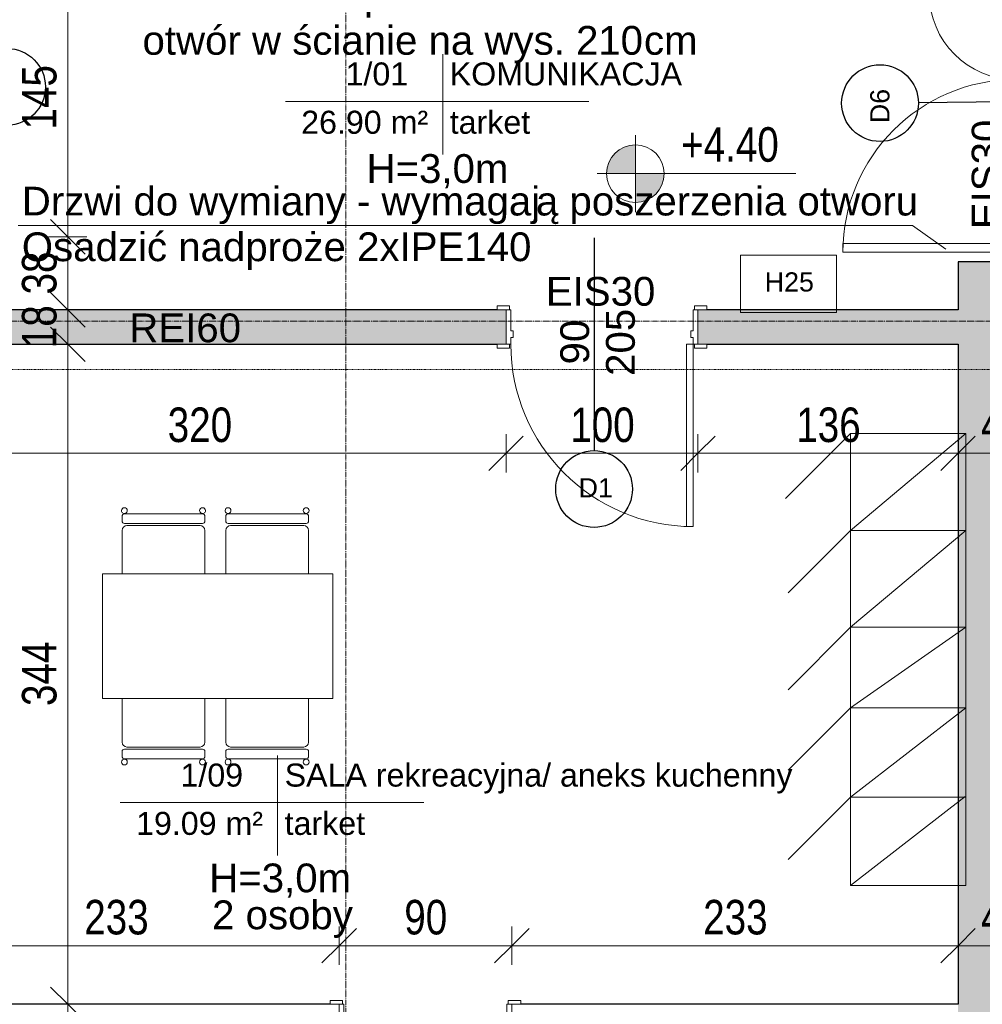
# Model space of a CAD drawing. Header units: centimetres. Extents: x 14785 to 20067, y -11124 to -8451.
# Tile 11 of 26: x 16306 to 16807, y -9962 to -9449. Entities that reach past the tile are written whole.
import ezdxf

# ---------------------------------------------------------------- set-up
doc = ezdxf.new("R2010")
doc.units = ezdxf.units.CM
doc.header["$XCLIPFRAME"] = 2
for name, pattern in [('Aligning Line 1_8_', [0.635, 0.3175, -0.3175]), ('Linia siatki', [0.9925, 0.47, -0.2175, 0.0875, -0.2175]), ('Linia wyrównania', [0.32004, 0.16002, -0.16002])]:
    doc.linetypes.add(name, pattern=pattern)
for name, color, linetype, lineweight in [('A-ANNO-DIMS', 211, 'Continuous', 9), ('A-ANNO-DIMS-100', 211, 'Continuous', 9), ('A-AREA-IDEN', 2, 'Continuous', 9), ('A-DETL', 90, 'Continuous', 9), ('A-DETL-MEDM', 33, 'Continuous', 25), ('A-DETL-THIN', 151, 'Continuous', 9), ('A-DOOR', 31, 'Continuous', 9), ('A-DOOR-FRAM', 31, 'Continuous', 18), ('A-WALL', 113, 'Continuous', 9), ('A-WALL-PATT', 111, 'Continuous', 25), ('G-ANNO-DIMS', 111, 'Continuous', 9), ('G-ANNO-REFR', 1, 'Linia wyrównania', 9), ('G-ANNO-TEXT', 231, 'Continuous', 9), ('I-FURN', 30, 'Continuous', 9), ('I-WALL', 2, 'Continuous', 9), ('S-GRID', 1, 'Continuous', 9)]:
    doc.layers.add(name, color=color, linetype=linetype, lineweight=lineweight)
doc.styles.add('Arial_1', font='arial.ttf', dxfattribs={"height": 12})
doc.styles.add('Arial_2', font='arial.ttf', dxfattribs={"height": 10})
doc.styles.add('Arial_3', font='arial.ttf', dxfattribs={"height": 15})
doc.styles.add('Arial_4', font='arial.ttf', dxfattribs={"width": 0.8, "height": 18})
doc.dimstyles.new('Przekątna_-_1_8_mm_Arial', dxfattribs={"dimscale": 30.48, "dimtxt": 18.364669, "dimasz": 0.590551, "dimexe": 0.328084, "dimexo": 0.0625, "dimgap": 0.016404, "dimtad": 1, "dimdec": 0, "dimdsep": 46, "dimtxsty": 'Arial_4', "dimblk1": 'OBLIQUE', "dimblk2": 'OBLIQUE', "dimsah": 1, "dimcen": 0.09, "dimazin": 0, "dimtfac": 1, "dimtdec": 4, "dimtix": 1, "dimtmove": 0, "dimatfit": 3, "dimfxl": 0.328084, "dimfxlon": 1, "dimtvp": 1, "dimtolj": 1, "dimtzin": 0, "dimarcsym": 2})
picture_1 = doc.add_image_def('image1.png', size_in_pixel=(425, 587))

# ---------------------------------------------------------------- blocks, each defined once
blk = doc.blocks.new('wewnetrzne dwupanelowe - 900 x 2100mm-658878-4_Poziom piętra')
at = {"layer": 'A-DOOR'}
for p, q in [((-54.635, 11.3175), (-48.135, 11.3175)), ((-54.635, 9.3175), (-54.635, 11.3175)), ((-48.135, 11.3175), (-48.135, 9.3175)), ((48.135, 11.3175), (54.635, 11.3175)), ((48.135, 9.3175), (48.135, 11.3175)), ((54.635, 11.3175), (54.635, 9.3175)), ((-48.135, 9.3175), (-54.635, 9.3175)), ((54.635, 9.3175), (48.135, 9.3175)), ((-54.635, -8.6825), (-48.135, -8.6825)), ((-54.635, -10.6825), (-54.635, -8.6825)), ((-48.135, -8.6825), (-48.135, -10.6825)), ((48.135, -8.6825), (54.635, -8.6825)), ((48.135, -10.6825), (48.135, -8.6825)), ((54.635, -8.6825), (54.635, -10.6825)), ((-48.135, -10.6825), (-54.635, -10.6825)), ((54.635, -10.6825), (48.135, -10.6825))]:
    blk.add_line(p, q, dxfattribs=at)
at = {"layer": 'A-DOOR', "lineweight": 18}
for p, q in [((44, -8.6825), (47.5, -8.6825)), ((44, -103.6825), (44, -8.6825)), ((47.5, -8.6825), (47.5, -103.6825)), ((47.5, -103.6825), (44, -103.6825))]:
    blk.add_line(p, q, dxfattribs=at)
at = {"layer": 'A-DOOR'}
blk.add_arc((47.5, -8.6825), 95, 180, 270, dxfattribs=at)
at = {"layer": 'A-DOOR-FRAM'}
for p, q in [((-50, 9.3175), (-47.5, 9.3175)), ((-50, -8.6825), (-50, 9.3175)), ((-47.5, 9.3175), (-47.5, -1.69)), ((47.5, 9.3175), (50, 9.3175)), ((47.5, -1.69), (47.5, 9.3175)), ((50, 9.3175), (50, -8.6825)), ((-47.5, -1.69), (-46.23, -1.69)), ((-46.23, -1.69), (-46.23, -5.1825)), ((46.23, -1.69), (47.5, -1.69)), ((46.23, -5.1825), (46.23, -1.69)), ((-47.5, -8.6825), (-50, -8.6825)), ((-47.5, -5.1825), (-47.5, -8.6825)), ((-46.23, -5.1825), (-47.5, -5.1825)), ((47.5, -5.1825), (46.23, -5.1825)), ((47.5, -8.6825), (47.5, -5.1825)), ((50, -8.6825), (47.5, -8.6825))]:
    blk.add_line(p, q, dxfattribs=at)
blk = doc.blocks.new('Stół - prostokątny - 1830 x 0762mm-493090-4_Poziom piętra')
at = {"layer": 'I-FURN'}
for p, q in [((60, 32.5), (-60, 32.5)), ((-60, 32.5), (-60, -32.5)), ((60, -32.5), (60, 32.5)), ((-60, -32.5), (60, -32.5))]:
    blk.add_line(p, q, dxfattribs=at)
blk = doc.blocks.new('Krzesło Breuera - Krzesło Breuera-494065-4_Poziom piętra')
at = {"layer": 'I-FURN'}
for p, q in [((-21.59, 9.96), (-21.59, -12.7)), ((21.59, -12.7), (21.59, 9.96)), ((-19.05, -15.24), (19.05, -15.24)), ((-21.59, -17.62), (-21.59, -20.08)), ((20.32, -16.35), (-20.32, -16.35)), ((21.59, -20.08), (21.59, -17.62)), ((-20.32, -21.35), (20.32, -21.35))]:
    blk.add_line(p, q, dxfattribs=at)
for centre, radius, start, end in [((-19.05, -12.7), 2.54, 180, 270), ((19.05, -12.7), 2.54, 270, 360), ((-20.32, -17.62), 1.27, 90, 180), ((-20.32, -20.08), 1.27, 180, 270), ((20.32, -17.62), 1.27, 360, 90), ((20.32, -20.08), 1.27, 270, 360), ((-20.35, -23.06), 1.51, 360, 180), ((-20.35, -23.06), 1.51, 180, 360), ((20.37, -23.06), 1.51, 360, 180), ((20.37, -23.06), 1.51, 180, 360)]:
    blk.add_arc(centre, radius, start, end, dxfattribs=at)
blk = doc.blocks.new('Krzesło Breuera - Krzesło Breuera-494360-4_Poziom piętra')
at = {"layer": 'I-FURN'}
for p, q in [((-20.32, 21.35), (20.32, 21.35)), ((-21.59, 17.62), (-21.59, 20.08)), ((20.32, 16.35), (-20.32, 16.35)), ((21.59, 20.08), (21.59, 17.62)), ((-21.59, -9.96), (-21.59, 12.7)), ((-19.05, 15.24), (19.05, 15.24)), ((21.59, 12.7), (21.59, -9.96))]:
    blk.add_line(p, q, dxfattribs=at)
for centre, radius, start, end in [((-20.35, 23.06), 1.51, 0, 180), ((-20.35, 23.06), 1.51, 180, 0), ((-20.32, 20.08), 1.27, 90, 180), ((20.37, 23.06), 1.51, 0, 180), ((20.37, 23.06), 1.51, 180, 0), ((20.32, 20.08), 1.27, 0, 90), ((-20.32, 17.62), 1.27, 180, 270), ((20.32, 17.62), 1.27, 270, 0), ((-19.05, 12.7), 2.54, 90, 180), ((19.05, 12.7), 2.54, 0, 90)]:
    blk.add_arc(centre, radius, start, end, dxfattribs=at)
blk = doc.blocks.new('Drzwi-korytarz-niesymetryczne-wpuszczane - 1350 x 2000mm-591046-4_Poziom piętra')
at = {"layer": 'A-DOOR', "lineweight": 18}
for p, q in [((-67.5, -6.365), (-67.5, 83.635)), ((-67.5, 83.635), (-63, 83.635)), ((-63, 83.635), (-63, -6.365)), ((67.5, 38.635), (63, 38.635)), ((63, 38.635), (63, -6.365)), ((67.5, -6.365), (67.5, 38.635)), ((-63, -6.365), (-67.5, -6.365)), ((63, -6.365), (67.5, -6.365))]:
    blk.add_line(p, q, dxfattribs=at)
at = {"layer": 'A-DOOR'}
for centre, radius, start, end in [((-67.5, -6.365), 90, 0, 90), ((67.5, -6.365), 45, 90, 180)]:
    blk.add_arc(centre, radius, start, end, dxfattribs=at)
at = {"layer": 'A-DOOR-FRAM'}
for p, q in [((-67.5, -6.365), (-72.5, -6.365)), ((-72.5, -6.365), (-72.5, -21.365)), ((-67.5, -11.34125), (-67.5, -6.365)), ((67.5, -6.365), (67.5, -11.34125)), ((72.5, -6.365), (67.5, -6.365)), ((72.5, -21.365), (72.5, -6.365)), ((-65.9125, -11.34125), (-67.5, -11.34125)), ((-65.9125, -16.44375), (-65.9125, -11.34125)), ((67.5, -11.34125), (65.9125, -11.34125)), ((65.9125, -11.34125), (65.9125, -16.44375)), ((-67.5, -21.365), (-67.5, -16.44375)), ((-67.5, -16.44375), (-65.9125, -16.44375)), ((65.9125, -16.44375), (67.5, -16.44375)), ((67.5, -16.44375), (67.5, -21.365)), ((-72.5, -21.365), (-67.5, -21.365)), ((67.5, -21.365), (72.5, -21.365))]:
    blk.add_line(p, q, dxfattribs=at)
blk = doc.blocks.new('Drzwi-wewnętrzne-jednoskrzydłowe-dwupanelowe-drewniane - 900 x 2100mm-623786-4_Poziom piętra')
at = {"layer": 'A-DOOR', "lineweight": 18}
for p, q in [((42.5, 112.6825), (39, 112.6825)), ((39, 112.6825), (39, 27.6825)), ((42.5, 27.6825), (42.5, 112.6825)), ((39, 27.6825), (42.5, 27.6825))]:
    blk.add_line(p, q, dxfattribs=at)
at = {"layer": 'A-DOOR'}
for p, q in [((-43.135, 29.6825), (-49.635, 29.6825)), ((-49.635, 29.6825), (-49.635, 27.6825)), ((-49.635, 27.6825), (-43.135, 27.6825)), ((-43.135, 27.6825), (-43.135, 29.6825)), ((49.635, 29.6825), (43.135, 29.6825)), ((43.135, 29.6825), (43.135, 27.6825)), ((43.135, 27.6825), (49.635, 27.6825)), ((49.635, 27.6825), (49.635, 29.6825)), ((-43.135, -28.3175), (-49.635, -28.3175)), ((-49.635, -28.3175), (-49.635, -30.3175)), ((-49.635, -30.3175), (-43.135, -30.3175)), ((-43.135, -30.3175), (-43.135, -28.3175)), ((49.635, -28.3175), (43.135, -28.3175)), ((43.135, -28.3175), (43.135, -30.3175)), ((43.135, -30.3175), (49.635, -30.3175)), ((49.635, -30.3175), (49.635, -28.3175))]:
    blk.add_line(p, q, dxfattribs=at)
blk.add_arc((42.5, 27.6825), 85, 90, 180, dxfattribs=at)
at = {"layer": 'A-DOOR-FRAM'}
for p, q in [((-42.5, 27.6825), (-45, 27.6825)), ((-45, 27.6825), (-45, -28.3175)), ((-42.5, 24.1825), (-42.5, 27.6825)), ((42.5, 27.6825), (42.5, 24.1825)), ((45, 27.6825), (42.5, 27.6825)), ((45, -28.3175), (45, 27.6825)), ((-41.23, 24.1825), (-42.5, 24.1825)), ((-42.5, -28.3175), (-42.5, 20.69)), ((-42.5, 20.69), (-41.23, 20.69)), ((-41.23, 20.69), (-41.23, 24.1825)), ((42.5, 24.1825), (41.23, 24.1825)), ((41.23, 24.1825), (41.23, 20.69)), ((41.23, 20.69), (42.5, 20.69)), ((42.5, 20.69), (42.5, -28.3175)), ((-45, -28.3175), (-42.5, -28.3175)), ((42.5, -28.3175), (45, -28.3175))]:
    blk.add_line(p, q, dxfattribs=at)
blk = doc.blocks.new('Etyk_pom_1_mala - Etyk_pom_1_mala-219433-4_Poziom piętra')
at = {"layer": 'A-AREA-IDEN'}
for p, q in [((-0.0958, 0.1444), (-0.0958, -0.3781)), ((-0.9154, -0.1015), (0.6661, -0.1015))]:
    blk.add_line(p, q, dxfattribs=at)
blk = doc.blocks.new('DIMBLOCK145-4_Poziom piętra')
at = {"layer": 'A-ANNO-DIMS-100'}
for p, q in [((16239.62, -9674.52), (16239.62, -9664.52)), ((16239.62, -9674.52), (16248.62, -9665.52)), ((16559.12, -9674.52), (16559.12, -9664.52)), ((16559.12, -9674.52), (16568.12, -9665.52)), ((16239.62, -9674.52), (16230.62, -9683.52)), ((16239.62, -9674.52), (16559.12, -9674.52)), ((16239.62, -9674.52), (16239.62, -9684.52)), ((16559.12, -9674.52), (16550.12, -9683.52)), ((16559.12, -9674.52), (16559.12, -9684.52))]:
    blk.add_line(p, q, dxfattribs=at)
at = {"layer": 'A-ANNO-DIMS-100', "color": 0, "insert": (16382.84, -9650.65), "char_height": 18, "width": 39.6677, "attachment_point": 1, "line_spacing_factor": 0.941778, "style": 'Arial_4'}
blk.add_mtext('320', dxfattribs=at)
blk = doc.blocks.new('_Oblique')
at = {"color": 0, "linetype": 'ByBlock', "lineweight": -2}
blk.add_line((-0.5, -0.5), (0.5, 0.5), dxfattribs=at)
blk = doc.blocks.new('DIMBLOCK146-4_Poziom piętra')
at = {"layer": 'A-ANNO-DIMS-100'}
for p, q in [((16559.12, -9674.52), (16559.12, -9664.52)), ((16559.12, -9674.52), (16568.12, -9665.52)), ((16659.12, -9674.52), (16659.12, -9664.52)), ((16659.12, -9674.52), (16668.12, -9665.52)), ((16559.12, -9674.52), (16550.12, -9683.52)), ((16559.12, -9674.52), (16659.12, -9674.52)), ((16559.12, -9674.52), (16559.12, -9684.52)), ((16659.12, -9674.52), (16650.12, -9683.52)), ((16659.12, -9674.52), (16659.12, -9684.52))]:
    blk.add_line(p, q, dxfattribs=at)
at = {"layer": 'A-ANNO-DIMS-100', "color": 0, "insert": (16592.59, -9650.65), "char_height": 18, "width": 39.6677, "attachment_point": 1, "line_spacing_factor": 0.941778, "style": 'Arial_4'}
blk.add_mtext('100', dxfattribs=at)
blk = doc.blocks.new('DIMBLOCK147-4_Poziom piętra')
at = {"layer": 'A-ANNO-DIMS-100'}
for p, q in [((16659.12, -9674.52), (16659.12, -9664.52)), ((16659.12, -9674.52), (16668.12, -9665.52)), ((16794.62, -9674.52), (16794.62, -9664.52)), ((16794.62, -9674.52), (16803.62, -9665.52)), ((16659.12, -9674.52), (16650.12, -9683.52)), ((16659.12, -9674.52), (16794.62, -9674.52)), ((16659.12, -9674.52), (16659.12, -9684.52)), ((16794.62, -9674.52), (16785.62, -9683.52)), ((16794.62, -9674.52), (16794.62, -9684.52))]:
    blk.add_line(p, q, dxfattribs=at)
at = {"layer": 'A-ANNO-DIMS-100', "color": 0, "insert": (16710.34, -9650.65), "char_height": 18, "width": 39.6677, "attachment_point": 1, "line_spacing_factor": 0.941778, "style": 'Arial_4'}
blk.add_mtext('136', dxfattribs=at)
blk = doc.blocks.new('DIMBLOCK148-4_Poziom piętra')
at = {"layer": 'A-ANNO-DIMS-100'}
for p, q in [((16794.62, -9674.52), (16794.62, -9664.52)), ((16794.62, -9674.52), (16803.62, -9665.52)), ((16840.62, -9674.52), (16840.62, -9664.52)), ((16840.62, -9674.52), (16849.62, -9665.52)), ((16794.62, -9674.52), (16785.62, -9683.52)), ((16794.62, -9674.52), (16840.62, -9674.52)), ((16794.62, -9674.52), (16794.62, -9684.52)), ((16840.62, -9674.52), (16831.62, -9683.52)), ((16840.62, -9674.52), (16840.62, -9684.52))]:
    blk.add_line(p, q, dxfattribs=at)
at = {"layer": 'A-ANNO-DIMS-100', "color": 0, "insert": (16806.6, -9650.65), "char_height": 18, "width": 26.4451, "attachment_point": 1, "line_spacing_factor": 0.941778, "style": 'Arial_4'}
blk.add_mtext('46', dxfattribs=at)
blk = doc.blocks.new('DIMBLOCK187-4_Poziom piętra')
at = {"layer": 'A-ANNO-DIMS-100'}
for p, q in [((16239.62, -9931.16), (16239.62, -9921.16)), ((16239.62, -9931.16), (16248.62, -9922.16)), ((16472.12, -9931.16), (16472.12, -9921.16)), ((16472.12, -9931.16), (16481.12, -9922.16)), ((16239.62, -9931.16), (16230.62, -9940.16)), ((16239.62, -9931.16), (16472.12, -9931.16)), ((16239.62, -9931.16), (16239.62, -9941.16)), ((16472.12, -9931.16), (16463.12, -9940.16)), ((16472.12, -9931.16), (16472.12, -9941.16))]:
    blk.add_line(p, q, dxfattribs=at)
at = {"layer": 'A-ANNO-DIMS-100', "color": 0, "insert": (16339.34, -9907.29), "char_height": 18, "width": 39.6677, "attachment_point": 1, "line_spacing_factor": 0.941778, "style": 'Arial_4'}
blk.add_mtext('233', dxfattribs=at)
blk = doc.blocks.new('DIMBLOCK188-4_Poziom piętra')
at = {"layer": 'A-ANNO-DIMS-100'}
for p, q in [((16472.12, -9931.16), (16472.12, -9921.16)), ((16472.12, -9931.16), (16481.12, -9922.16)), ((16562.12, -9931.16), (16562.12, -9921.16)), ((16562.12, -9931.16), (16571.12, -9922.16)), ((16472.12, -9931.16), (16463.12, -9940.16)), ((16472.12, -9931.16), (16562.12, -9931.16)), ((16472.12, -9931.16), (16472.12, -9941.16)), ((16562.12, -9931.16), (16553.12, -9940.16)), ((16562.12, -9931.16), (16562.12, -9941.16))]:
    blk.add_line(p, q, dxfattribs=at)
at = {"layer": 'A-ANNO-DIMS-100', "color": 0, "insert": (16506.1, -9907.29), "char_height": 18, "width": 26.4451, "attachment_point": 1, "line_spacing_factor": 0.941778, "style": 'Arial_4'}
blk.add_mtext('90', dxfattribs=at)
blk = doc.blocks.new('DIMBLOCK189-4_Poziom piętra')
at = {"layer": 'A-ANNO-DIMS-100'}
for p, q in [((16562.12, -9931.16), (16562.12, -9921.16)), ((16562.12, -9931.16), (16571.12, -9922.16)), ((16794.62, -9931.16), (16794.62, -9921.16)), ((16794.62, -9931.16), (16803.62, -9922.16)), ((16562.12, -9931.16), (16553.12, -9940.16)), ((16562.12, -9931.16), (16794.62, -9931.16)), ((16562.12, -9931.16), (16562.12, -9941.16)), ((16794.62, -9931.16), (16785.62, -9940.16)), ((16794.62, -9931.16), (16794.62, -9941.16))]:
    blk.add_line(p, q, dxfattribs=at)
at = {"layer": 'A-ANNO-DIMS-100', "color": 0, "insert": (16661.84, -9907.29), "char_height": 18, "width": 39.6677, "attachment_point": 1, "line_spacing_factor": 0.941778, "style": 'Arial_4'}
blk.add_mtext('233', dxfattribs=at)
blk = doc.blocks.new('DIMBLOCK190-4_Poziom piętra')
at = {"layer": 'A-ANNO-DIMS-100'}
for p, q in [((16794.62, -9931.16), (16794.62, -9921.16)), ((16794.62, -9931.16), (16803.62, -9922.16)), ((16840.62, -9931.16), (16840.62, -9921.16)), ((16840.62, -9931.16), (16849.62, -9922.16)), ((16794.62, -9931.16), (16785.62, -9940.16)), ((16794.62, -9931.16), (16840.62, -9931.16)), ((16794.62, -9931.16), (16794.62, -9941.16)), ((16840.62, -9931.16), (16831.62, -9940.16)), ((16840.62, -9931.16), (16840.62, -9941.16))]:
    blk.add_line(p, q, dxfattribs=at)
at = {"layer": 'A-ANNO-DIMS-100', "color": 0, "insert": (16806.6, -9907.29), "char_height": 18, "width": 26.4451, "attachment_point": 1, "line_spacing_factor": 0.941778, "style": 'Arial_4'}
blk.add_mtext('46', dxfattribs=at)
blk = doc.blocks.new('DIMBLOCK198-4_Poziom piętra')
at = {"layer": 'A-ANNO-DIMS-100'}
for p, q in [((16330.74, -9961.71), (16321.74, -9952.71)), ((16330.74, -9961.71), (16320.74, -9961.71)), ((16330.74, -10017.71), (16330.74, -9961.71)), ((16330.74, -9961.71), (16339.74, -9970.71)), ((16330.74, -9961.71), (16340.74, -9961.71)), ((16330.74, -10017.71), (16321.74, -10008.71)), ((16330.74, -10017.71), (16320.74, -10017.71)), ((16330.74, -10017.71), (16339.74, -10026.71)), ((16330.74, -10017.71), (16340.74, -10017.71))]:
    blk.add_line(p, q, dxfattribs=at)
at = {"layer": 'A-ANNO-DIMS-100', "color": 0, "insert": (16306.87, -10000.73), "char_height": 18, "width": 26.4451, "attachment_point": 1, "rotation": 90, "line_spacing_factor": 0.941778, "style": 'Arial_4'}
blk.add_mtext('56', dxfattribs=at)
blk = doc.blocks.new('DIMBLOCK199-4_Poziom piętra')
at = {"layer": 'A-ANNO-DIMS-100'}
for p, q in [((16330.74, -9617.71), (16321.74, -9608.71)), ((16330.74, -9617.71), (16320.74, -9617.71)), ((16330.74, -9961.71), (16330.74, -9617.71)), ((16330.74, -9617.71), (16339.74, -9626.71)), ((16330.74, -9617.71), (16340.74, -9617.71)), ((16330.74, -9961.71), (16321.74, -9952.71)), ((16330.74, -9961.71), (16320.74, -9961.71)), ((16330.74, -9961.71), (16339.74, -9970.71)), ((16330.74, -9961.71), (16340.74, -9961.71))]:
    blk.add_line(p, q, dxfattribs=at)
at = {"layer": 'A-ANNO-DIMS-100', "color": 0, "insert": (16306.87, -9806.24), "char_height": 18, "width": 39.6677, "attachment_point": 1, "rotation": 90, "line_spacing_factor": 0.941778, "style": 'Arial_4'}
blk.add_mtext('344', dxfattribs=at)
blk = doc.blocks.new('DIMBLOCK200-4_Poziom piętra')
at = {"layer": 'A-ANNO-DIMS-100'}
for p, q in [((16330.74, -9599.71), (16321.74, -9590.71)), ((16330.74, -9599.71), (16320.74, -9599.71)), ((16330.74, -9617.71), (16330.74, -9599.71)), ((16330.74, -9599.71), (16339.74, -9608.71)), ((16330.74, -9599.71), (16340.74, -9599.71)), ((16330.74, -9617.71), (16321.74, -9608.71)), ((16330.74, -9617.71), (16320.74, -9617.71)), ((16330.74, -9617.71), (16339.74, -9626.71)), ((16330.74, -9617.71), (16340.74, -9617.71))]:
    blk.add_line(p, q, dxfattribs=at)
at = {"layer": 'A-ANNO-DIMS-100', "color": 0, "insert": (16306.87, -9619.73), "char_height": 18, "width": 26.4451, "attachment_point": 1, "rotation": 90, "line_spacing_factor": 0.941778, "style": 'Arial_4'}
blk.add_mtext('18', dxfattribs=at)
blk = doc.blocks.new('DIMBLOCK201-4_Poziom piętra')
at = {"layer": 'A-ANNO-DIMS-100'}
for p, q in [((16330.74, -9561.71), (16321.74, -9552.71)), ((16330.74, -9561.71), (16320.74, -9561.71)), ((16330.74, -9599.71), (16330.74, -9561.71)), ((16330.74, -9561.71), (16339.74, -9570.71)), ((16330.74, -9561.71), (16340.74, -9561.71)), ((16330.74, -9599.71), (16321.74, -9590.71)), ((16330.74, -9599.71), (16320.74, -9599.71)), ((16330.74, -9599.71), (16339.74, -9608.71)), ((16330.74, -9599.71), (16340.74, -9599.71))]:
    blk.add_line(p, q, dxfattribs=at)
at = {"layer": 'A-ANNO-DIMS-100', "color": 0, "insert": (16306.87, -9591.73), "char_height": 18, "width": 26.4451, "attachment_point": 1, "rotation": 90, "line_spacing_factor": 0.941778, "style": 'Arial_4'}
blk.add_mtext('38', dxfattribs=at)
blk = doc.blocks.new('DIMBLOCK202-4_Poziom piętra')
at = {"layer": 'A-ANNO-DIMS-100'}
for p, q in [((16330.74, -9416.71), (16321.74, -9407.71)), ((16330.74, -9416.71), (16320.74, -9416.71)), ((16330.74, -9561.71), (16330.74, -9416.71)), ((16330.74, -9416.71), (16339.74, -9425.71)), ((16330.74, -9416.71), (16340.74, -9416.71)), ((16330.74, -9561.71), (16321.74, -9552.71)), ((16330.74, -9561.71), (16320.74, -9561.71)), ((16330.74, -9561.71), (16339.74, -9570.71)), ((16330.74, -9561.71), (16340.74, -9561.71))]:
    blk.add_line(p, q, dxfattribs=at)
at = {"layer": 'A-ANNO-DIMS-100', "color": 0, "insert": (16306.87, -9505.74), "char_height": 18, "width": 39.6677, "attachment_point": 1, "rotation": 90, "line_spacing_factor": 0.941778, "style": 'Arial_4'}
blk.add_mtext('145', dxfattribs=at)

msp = doc.modelspace()

# ---------------------------------------------------------------- hatches: boundary and pattern name
at = {"layer": 'A-WALL-PATT', "lineweight": 9}
h = msp.add_hatch(color=256, dxfattribs=at)
h.paths.add_polyline_path([(16794.62, -10352.71), (16840.62, -10352.71), (16840.62, -9574.71), (16794.62, -9574.71), (16794.62, -10337.71)])
h.paths.add_polyline_path([(16824.62, -9429.71), (16840.62, -9429.71), (16840.62, -8812.71), (16794.62, -8812.71), (16794.62, -9429.71)])
h = msp.add_hatch(color=256, dxfattribs=at)
h.paths.add_polyline_path([(16731.95, -9617.71), (16794.62, -9617.71), (16794.62, -9599.71), (16659.12, -9599.71), (16659.12, -9617.71), (16663.76, -9617.71)])
h.paths.add_polyline_path([(16559.12, -9617.71), (16559.12, -9599.71), (16239.62, -9599.71), (16239.62, -9617.71), (16554.49, -9617.71)])
at = {"layer": 'G-ANNO-DIMS'}
h = msp.add_hatch(color=256, dxfattribs=at)
edge = h.paths.add_edge_path()
edge.add_arc((16626.52, -9528.76), 15, 90, 180)
edge.add_line((16611.52, -9528.76), (16626.52, -9528.76))
edge.add_line((16626.52, -9528.76), (16626.52, -9513.76))
h = msp.add_hatch(color=256, dxfattribs=at)
edge = h.paths.add_edge_path()
edge.add_arc((16626.52, -9528.76), 15, 270, 360)
edge.add_line((16641.52, -9528.76), (16626.52, -9528.76))
edge.add_line((16626.52, -9528.76), (16626.52, -9543.76))

# ---------------------------------------------------------------- linework, layer by layer
at = {"layer": 'A-DETL', "linetype": 'Aligning Line 1_8_', "lineweight": 18}
msp.add_line((16186.84, -9630.76), (16850.55, -9630.76), dxfattribs=at)
at = {"layer": 'A-DETL-MEDM'}
for p, q in [((16884.98, -9490.73), (16773.99, -9491.81)), ((16604.98, -9562.14), (16604.98, -9673.14))]:
    msp.add_line(p, q, dxfattribs=at)
for centre in [(16299.12, -9483.54), (16753.99, -9492), (16604.98, -9693.14)]:
    msp.add_circle(centre, 20, dxfattribs=at)
at = {"layer": 'A-DETL-THIN'}
for p, q in [((16304.88, -9555.83), (16770.88, -9555.83)), ((16770.88, -9555.83), (16788.26, -9568.13)), ((16681.36, -9571.21), (16731.36, -9571.21)), ((16681.36, -9601.21), (16681.36, -9571.21)), ((16731.36, -9571.21), (16731.36, -9601.21)), ((16731.36, -9601.21), (16681.36, -9601.21)), ((16738.62, -9664.21), (16704.68, -9698.15)), ((16738.62, -9664.21), (16798.62, -9664.21)), ((16738.62, -9714.71), (16738.62, -9664.21)), ((16798.62, -9664.21), (16738.62, -9714.71)), ((16798.62, -9714.71), (16798.62, -9664.21)), ((16738.62, -9714.71), (16706.1, -9747.24)), ((16798.62, -9714.71), (16738.62, -9714.71)), ((16738.62, -9714.71), (16738.62, -9899.71)), ((16738.62, -9765.21), (16798.62, -9714.71)), ((16798.62, -9714.71), (16738.62, -9714.71)), ((16798.62, -9899.71), (16798.62, -9714.71)), ((16738.62, -9765.21), (16706.1, -9797.74)), ((16738.62, -9765.21), (16798.62, -9765.21)), ((16738.62, -9807.21), (16798.62, -9765.21)), ((16738.62, -9807.21), (16706.1, -9839.74)), ((16738.62, -9807.21), (16798.62, -9807.21)), ((16738.62, -9853.71), (16798.62, -9807.21)), ((16738.62, -9899.71), (16798.3, -9853.46)), ((16738.62, -9853.71), (16706.1, -9886.24)), ((16738.62, -9853.71), (16798.62, -9853.71)), ((16738.62, -9899.71), (16798.62, -9899.71))]:
    msp.add_line(p, q, dxfattribs=at)
at = {"layer": 'A-WALL', "lineweight": 25}
for p, q in [((16824.62, -9574.71), (16794.62, -9574.71)), ((16794.62, -9574.71), (16794.62, -9599.71)), ((16554.49, -9599.71), (16239.62, -9599.71)), ((16794.62, -9599.71), (16663.76, -9599.71)), ((16239.62, -9617.71), (16554.49, -9617.71)), ((16663.76, -9617.71), (16794.62, -9617.71)), ((16794.62, -9617.71), (16794.62, -9961.71))]:
    msp.add_line(p, q, dxfattribs=at)
at = {"layer": 'G-ANNO-DIMS'}
for p, q in [((16626.52, -9508.76), (16626.52, -9548.76)), ((16626.52, -9528.76), (16626.52, -9513.76)), ((16646.52, -9528.76), (16606.52, -9528.76)), ((16611.52, -9528.76), (16626.52, -9528.76)), ((16710.09, -9528.76), (16611.9, -9528.76)), ((16641.52, -9528.76), (16626.52, -9528.76)), ((16626.52, -9528.76), (16626.52, -9543.76)), ((16626.52, -9528.76), (16710.09, -9528.76))]:
    msp.add_line(p, q, dxfattribs=at)
for start, end in [(90, 180), (0, 90), (180, 270), (270, 0)]:
    msp.add_arc((16626.52, -9528.76), 15, start, end, dxfattribs=at)
at = {"layer": 'I-WALL', "lineweight": 25}
for p, q in [((16467.49, -9961.71), (16239.62, -9961.71)), ((16794.62, -9961.71), (16566.76, -9961.71))]:
    msp.add_line(p, q, dxfattribs=at)
at = {"layer": 'S-GRID', "linetype": 'Linia siatki'}
for p, q in [((16475.62, -8451.11), (16475.62, -11063.66)), ((14793.33, -9605.71), (18286.21, -9605.71))]:
    msp.add_line(p, q, dxfattribs=at)

# ---------------------------------------------------------------- block references
at = {"layer": 'A-AREA-IDEN', "xscale": 99.99999999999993, "yscale": 99.99999999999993, "zscale": 99.99999999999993}
for p in [(16535.7, -9480.96), (16449.68, -9846.41)]:
    msp.add_blockref('Etyk_pom_1_mala - Etyk_pom_1_mala-219433-4_Poziom piętra', p, dxfattribs=at)
at = {"layer": 'A-DOOR'}
for name, p, rotation in [('Drzwi-korytarz-niesymetryczne-wpuszczane - 1350 x 2000mm-591046-4_Poziom piętra', (16818.26, -9502.21), 89.99999999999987), ('Drzwi-wewnętrzne-jednoskrzydłowe-dwupanelowe-drewniane - 900 x 2100mm-623786-4_Poziom piętra', (16517.12, -9990.03), 180)]:
    msp.add_blockref(name, p, dxfattribs=dict(at, rotation=rotation))
msp.add_blockref('wewnetrzne dwupanelowe - 900 x 2100mm-658878-4_Poziom piętra', (16609.12, -9609.03), dxfattribs=at)
at = {"layer": 'I-FURN', "rotation": 180}
for name, p in [('Krzesło Breuera - Krzesło Breuera-494065-4_Poziom piętra', (16380.64, -9727.44)), ('Krzesło Breuera - Krzesło Breuera-494065-4_Poziom piętra', (16434.64, -9727.44)), ('Stół - prostokątny - 1830 x 0762mm-493090-4_Poziom piętra', (16408.83, -9769.9)), ('Krzesło Breuera - Krzesło Breuera-494360-4_Poziom piętra', (16380.64, -9812.37)), ('Krzesło Breuera - Krzesło Breuera-494360-4_Poziom piętra', (16434.64, -9812.37))]:
    msp.add_blockref(name, p, dxfattribs=at)

# ---------------------------------------------------------------- texts
at = {"layer": 'A-AREA-IDEN', "char_height": 12, "attachment_point": 1, "style": 'Arial_1'}
for s, insert, width in [('1/01', (16475.51, -9470.79), 42.4894), ('KOMUNIKACJA', (16529.79, -9470.79), 156.3291), ('26.90 m²', (16452.38, -9495.96), 85.7806), ('tarket', (16529.79, -9495.96), 55.3164), ('1/09', (16389.49, -9836.24), 42.4894), ('SALA rekreacyjna/ aneks kuchenny', (16443.77, -9836.24), 346.329), ('19.09 m²', (16366.35, -9861.41), 85.7806), ('tarket', (16443.77, -9861.41), 55.3164)]:
    msp.add_mtext(s, dxfattribs=dict(at, insert=insert, width=width))
at = {"layer": 'G-ANNO-DIMS', "insert": (16650.33, -9504.55), "char_height": 18, "width": 60.1593, "attachment_point": 1, "line_spacing_factor": 0.941778, "style": 'Arial_4'}
msp.add_mtext('+4.40', dxfattribs=at)
at = {"layer": 'G-ANNO-TEXT', "color": 7, "attachment_point": 1}
for s, insert, char_height, width, style in [('ć nadproże', (16433.87, -9427.97), 15, 123.4599, 'Arial_3'), ('otwór w ścianie na wys. 2', (16369.7, -9451.78), 15, 287.8058, 'Arial_3'), ('10', (16607.17, -9451.78), 15, 28.8607, 'Arial_3'), ('cm ', (16630.98, -9451.78), 15, 41.6878, 'Arial_3'), ('H=3,0m', (16486.42, -9518.59), 15, 91.3924, 'Arial_3'), ('Drzwi do wymiany - wymagaj', (16306.8, -9535.56), 15, 324.6834, 'Arial_3'), ('ą poszerzenia otworu', (16574.69, -9535.56), 15, 238.1012, 'Arial_3'), ('Osadzić nadproże 2xIPE140', (16306.8, -9559.37), 15, 318.2699, 'Arial_3'), ('H25', (16693.92, -9580.2), 10, 30.4641, 'Arial_2'), ('D1', (16596.93, -9687.5), 10, 21.6456, 'Arial_2'), ('H=3,0m', (16404.44, -9888.34), 15, 91.3924, 'Arial_3'), ('2 osoby', (16405.95, -9907.58), 15, 87.3839, 'Arial_3')]:
    msp.add_mtext(s, dxfattribs=dict(at, insert=insert, char_height=char_height, width=width, style=style))
at = {"layer": 'G-ANNO-TEXT', "color": 7, "attachment_point": 1, "rotation": 90}
for s, insert, char_height, width, style in [('D6', (16748.88, -9502.45), 10, 21.6456, 'Arial_2'), ('205', (16611.21, -9634.16), 15, 43.2911, 'Arial_3'), ('90', (16587.4, -9628.2), 15, 28.8607, 'Arial_3'), ('\\fArial|b0|i0|c238|p34|; ', (16587.4, -9634.16), 15, 7.2152, 'Arial_3')]:
    msp.add_mtext(s, dxfattribs=dict(at, insert=insert, char_height=char_height, width=width, style=style))
at = {"layer": 'G-ANNO-TEXT', "color": 1, "insert": (16801.77, -9557.71), "char_height": 15, "width": 69.7468, "attachment_point": 1, "rotation": 90, "style": 'Arial_3'}
msp.add_mtext('EIS30', dxfattribs=at)
at = {"layer": 'G-ANNO-TEXT', "color": 1, "char_height": 15, "attachment_point": 1, "style": 'Arial_3'}
for s, insert, width in [('EIS30', (16579.85, -9582.59), 69.7468), ('REI60', (16362.81, -9601.64), 71.3502)]:
    msp.add_mtext(s, dxfattribs=dict(at, insert=insert, width=width))

# ---------------------------------------------------------------- dimensions: what is measured, and where the dimension line sits
at = {"layer": 'A-ANNO-DIMS'}
for base, p1, p2, override, picture, middle in [((16330.74, -9416.71), (16320.74, -9561.71), (16320.74, -9416.71), {"dimpost": '<>', "dimfxl": 145}, 'DIMBLOCK202-4_Poziom piętra', (16321.05, -9489.21)), ((16330.74, -9561.71), (16320.74, -9599.71), (16320.74, -9561.71), {"dimpost": '<>', "dimfxl": 38}, 'DIMBLOCK201-4_Poziom piętra', (16321.04, -9580.71)), ((16330.74, -9599.71), (16320.74, -9617.71), (16320.74, -9599.71), {"dimpost": '<>', "dimfxl": 18}, 'DIMBLOCK200-4_Poziom piętra', (16321.05, -9608.71)), ((16330.74, -9617.71), (16320.74, -9961.71), (16320.74, -9617.71), {"dimpost": '<>', "dimfxl": 344}, 'DIMBLOCK199-4_Poziom piętra', (16321.04, -9789.71)), ((16330.74, -9961.71), (16320.74, -10017.71), (16320.74, -9961.71), {"dimpost": '<>', "dimfxl": 56}, 'DIMBLOCK198-4_Poziom piętra', (16321.05, -9989.71))]:
    dim = msp.add_linear_dim(base=base, p1=p1, p2=p2, angle=90, dimstyle='Przekątna_-_1_8_mm_Arial', override=override, dxfattribs=at)
    dim.commit()
    dim.dimension.update_dxf_attribs({"geometry": picture, "text_midpoint": middle})
for base, p1, p2, override, picture, middle in [((16559.12255481, -9674.52174831), (16239.62255481, -9664.52174831), (16559.12255481, -9664.52174831), {"dimpost": '<>', "dimfxl": 319.5}, 'DIMBLOCK145-4_Poziom piętra', (16399.37255481, -9664.82529532)), ((16659.12, -9674.52), (16559.12, -9664.52), (16659.12, -9664.52), {"dimpost": '<>', "dimfxl": 100}, 'DIMBLOCK146-4_Poziom piętra', (16609.12, -9664.83)), ((16794.62255481, -9674.52174831), (16659.12255481, -9664.52174831), (16794.62255481, -9664.52174831), {"dimpost": '<>', "dimfxl": 135.5}, 'DIMBLOCK147-4_Poziom piętra', (16726.87255481, -9664.82529532)), ((16840.62, -9674.52), (16794.62, -9664.52), (16840.62, -9664.52), {"dimpost": '<>', "dimfxl": 46}, 'DIMBLOCK148-4_Poziom piętra', (16817.62, -9664.83)), ((16472.12255481, -9931.16202803), (16239.62255481, -9921.16202803), (16472.12255481, -9941.16202803), {"dimpost": '<>', "dimfxl": 233.35863}, 'DIMBLOCK187-4_Poziom piętra', (16355.87255481, -9921.46557504)), ((16562.12, -9931.16), (16472.12, -9941.16), (16562.12, -9941.16), {"dimpost": '<>', "dimfxl": 90}, 'DIMBLOCK188-4_Poziom piętra', (16517.12, -9921.47)), ((16794.62255481, -9931.16202803), (16562.12255481, -9941.16202803), (16794.62255481, -9921.16202803), {"dimpost": '<>', "dimfxl": 233.35863}, 'DIMBLOCK189-4_Poziom piętra', (16678.37255481, -9921.46557504)), ((16840.62, -9931.16), (16794.62, -9921.16), (16840.62, -9921.16), {"dimpost": '<>', "dimfxl": 46}, 'DIMBLOCK190-4_Poziom piętra', (16817.62, -9921.47))]:
    dim = msp.add_linear_dim(base=base, p1=p1, p2=p2, dimstyle='Przekątna_-_1_8_mm_Arial', override=override, dxfattribs=at)
    dim.commit()
    dim.dimension.update_dxf_attribs({"geometry": picture, "text_midpoint": middle})

# ---------------------------------------------------------------- pictures from other files: only their frames are drawn
at = {"layer": 'G-ANNO-REFR'}
image = msp.add_image(picture_1, insert=(13294.02, -10599.16), size_in_units=(1499.31, 2070.81), dxfattribs=at)
image.set_boundary_path([(422.208, 706.731), (422.208, -16.598), (1893.711, -16.598), (1893.711, 706.731), (422.208, 706.731)])
image.dxf.flags = 15

doc.saveas('drawing.dxf')
